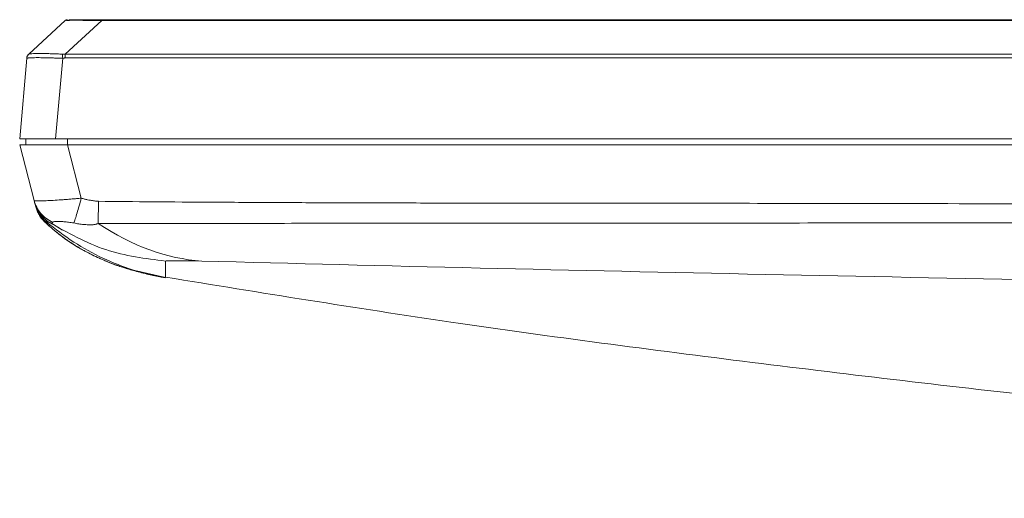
# Model space of a CAD drawing. Header units: millimetres. Extents: x 0 to 863, y 0 to 558.
# Tile 20 of 61: x 63 to 95, y 459 to 475. Entities that reach past the tile are written whole.
import ezdxf

# ---------------------------------------------------------------- set-up
doc = ezdxf.new("R2010")
doc.units = ezdxf.units.MM

msp = doc.modelspace()

# ---------------------------------------------------------------- linework, layer by layer
at = {"color": 7, "linetype": 'Continuous', "lineweight": 15}
for p, q in [((63.643, 473.404), (64.809, 474.473)), ((64.81, 474.474), (64.809, 474.473)), ((65.979, 474.473), (64.812, 473.404)), ((64.863, 474.496), (64.825, 474.473)), ((65.979, 474.503), (276.605, 474.503)), ((276.605, 474.473), (65.979, 474.473)), ((277.772, 473.404), (64.812, 473.404)), ((63.581, 473.277), (63.355, 470.696)), ((64.731, 473.277), (64.505, 470.696)), ((277.772, 473.279), (64.812, 473.279)), ((63.355, 470.696), (63.548, 470.696)), ((63.55, 470.503), (63.55, 470.696)), ((64.505, 470.696), (278.079, 470.696)), ((64.883, 470.503), (64.883, 470.696)), ((63.817, 468.723), (63.357, 470.503)), ((64.883, 470.503), (65.324, 468.796)), ((277.701, 470.503), (64.883, 470.503)), ((63.848, 468.599), (63.861, 468.548)), ((64.163, 468.043), (64.163, 468.043)), ((64.298, 468.028), (64.351, 468.01)), ((64.352, 468.012), (64.727, 467.77)), ((67.037, 466.49), (68.019, 466.263)), ((67.42, 466.373), (67.887, 466.278)), ((68.019, 466.281), (68.019, 466.282))]:
    msp.add_line(p, q, dxfattribs=at)
for points in [[(64.809, 474.473), (64.83, 474.492), (64.859, 474.503), (64.887, 474.503)], [(65.979, 474.473), (65.979, 474.492), (65.979, 474.503), (65.979, 474.503)], [(63.643, 473.404), (63.608, 473.372), (63.586, 473.327), (63.581, 473.279)], [(63.647, 473.405), (63.645, 473.406), (63.644, 473.405), (63.643, 473.404)], [(69.173, 466.788), (68.061, 466.863), (66.959, 467.263), (65.865, 467.988)], [(144.369, 465.61), (137.976, 465.61), (125.108, 465.72), (105.888, 465.997), (87.075, 466.35), (75.022, 466.63), (69.173, 466.788)]]:
    msp.add_open_spline(points, degree=3, dxfattribs=at)
for points, knots in [([(65.979, 474.473), (65.819, 474.476), (65.591, 474.48), (65.316, 474.483), (65.146, 474.488), (65.004, 474.483), (64.884, 474.481), (64.865, 474.478), (64.854, 474.477)], [0, 0, 0, 0, 0.293544, 0.420835, 0.558765, 0.69536, 0.821006, 1, 1, 1, 1]), ([(64.924, 474.503), (64.933, 474.503), (64.948, 474.503), (65.051, 474.503), (65.179, 474.503), (65.345, 474.503), (65.608, 474.503), (65.829, 474.503), (65.979, 474.503)], [0, 0, 0, 0, 0.159742, 0.302244, 0.435601, 0.566364, 0.707613, 1, 1, 1, 1]), ([(63.581, 473.277), (63.583, 473.301), (63.59, 473.326), (63.613, 473.37), (63.629, 473.39), (63.647, 473.405)], [0, 0, 0, 0, 0.5, 0.5, 1, 1, 1, 1]), ([(64.724, 473.405), (64.705, 473.406), (64.664, 473.406), (64.597, 473.407), (64.515, 473.409), (64.425, 473.412), (64.297, 473.418), (64.145, 473.425), (63.981, 473.429), (63.844, 473.425), (63.756, 473.418), (63.704, 473.413), (63.675, 473.409), (63.655, 473.407), (63.649, 473.406), (63.647, 473.405)], [0, 0, 0, 0, 0.033865, 0.074545, 0.12213, 0.182764, 0.243673, 0.367909, 0.494436, 0.621707, 0.748008, 0.810888, 0.872979, 0.939608, 1, 1, 1, 1]), ([(64.724, 473.405), (64.739, 473.406), (64.768, 473.406), (64.798, 473.405), (64.812, 473.404)], [0, 0, 0, 0, 0.501659, 1, 1, 1, 1]), ([(64.731, 473.277), (64.73, 473.301), (64.728, 473.326), (64.726, 473.37), (64.725, 473.39), (64.724, 473.405)], [0, 0, 0, 0, 0.5, 0.5, 1, 1, 1, 1]), ([(64.812, 473.404), (64.812, 473.389), (64.812, 473.369), (64.812, 473.326), (64.812, 473.302), (64.812, 473.279)], [0, 0, 0, 0, 0.5, 0.5, 1, 1, 1, 1]), ([(64.731, 473.277), (64.71, 473.277), (64.669, 473.277), (64.609, 473.277), (64.55, 473.278), (64.493, 473.278), (64.439, 473.279), (64.386, 473.28), (64.336, 473.28), (64.254, 473.282), (64.11, 473.288), (63.917, 473.291), (63.759, 473.288), (63.671, 473.282), (63.626, 473.279), (63.6, 473.277), (63.584, 473.276), (63.582, 473.277), (63.581, 473.277)], [0, 0, 0, 0, 0.034469, 0.0681, 0.100896, 0.132858, 0.163988, 0.194289, 0.223762, 0.25241, 0.340053, 0.492701, 0.651572, 0.756944, 0.818965, 0.880133, 0.940471, 1, 1, 1, 1]), ([(64.812, 473.279), (64.799, 473.279), (64.772, 473.279), (64.744, 473.278), (64.731, 473.277)], [0, 0, 0, 0, 0.4970939, 1, 1, 1, 1]), ([(63.355, 470.696), (63.356, 470.696), (63.357, 470.696), (63.363, 470.696), (63.373, 470.696), (63.387, 470.696), (63.404, 470.696), (63.425, 470.696), (63.449, 470.696), (63.477, 470.696), (63.507, 470.696), (63.54, 470.696), (63.576, 470.696), (63.615, 470.696), (63.656, 470.696), (63.713, 470.696), (63.79, 470.696), (63.89, 470.696), (64, 470.696), (64.118, 470.696), (64.242, 470.696), (64.372, 470.696), (64.46, 470.696), (64.505, 470.696)], [0, 0, 0, 0, 0.038064, 0.075829, 0.113297, 0.150469, 0.187347, 0.223931, 0.260223, 0.296225, 0.331937, 0.367362, 0.402501, 0.437355, 0.471926, 0.506216, 0.573397, 0.641679, 0.711075, 0.781594, 0.853248, 0.926047, 1, 1, 1, 1]), ([(64.883, 470.696), (64.705, 470.696), (64.528, 470.696), (64.204, 470.696), (64.058, 470.696), (63.813, 470.696), (63.716, 470.696), (63.584, 470.696), (63.55, 470.696), (63.55, 470.696)], [0, 0, 0, 0, 0.25, 0.25, 0.5, 0.5, 0.75, 0.75, 1, 1, 1, 1]), ([(63.357, 470.503), (63.358, 470.503), (63.358, 470.503), (63.364, 470.503), (63.373, 470.503), (63.385, 470.503), (63.401, 470.503), (63.42, 470.503), (63.443, 470.503), (63.478, 470.503), (63.53, 470.503), (63.604, 470.503), (63.689, 470.503), (63.785, 470.503), (63.891, 470.503), (64.009, 470.503), (64.137, 470.503), (64.275, 470.503), (64.419, 470.503), (64.57, 470.503), (64.725, 470.503), (64.83, 470.503), (64.883, 470.503)], [0, 0, 0, 0, 0.031284, 0.062261, 0.093002, 0.123582, 0.154077, 0.184563, 0.215117, 0.245815, 0.307222, 0.368646, 0.429134, 0.488761, 0.548884, 0.610262, 0.673606, 0.737281, 0.80258, 0.867686, 0.933273, 1, 1, 1, 1]), ([(65.324, 468.796), (65.299, 468.794), (65.25, 468.79), (65.176, 468.784), (65.103, 468.778), (65.029, 468.772), (64.957, 468.766), (64.885, 468.76), (64.814, 468.755), (64.678, 468.745), (64.482, 468.731), (64.251, 468.718), (64.063, 468.711), (63.947, 468.71), (63.881, 468.712), (63.845, 468.715), (63.822, 468.718), (63.819, 468.722), (63.817, 468.723)], [0, 0, 0, 0, 0.031352, 0.062771, 0.094257, 0.125814, 0.157446, 0.189144, 0.2209, 0.252716, 0.375773, 0.502746, 0.629693, 0.751475, 0.814028, 0.876316, 0.938315, 1, 1, 1, 1]), ([(63.817, 468.723), (63.855, 468.575), (63.93, 468.429), (64.14, 468.187), (64.272, 468.092), (64.411, 468.031)], [0, 0, 0, 0, 0.5, 0.5, 1, 1, 1, 1]), ([(65.324, 468.796), (65.302, 468.715), (65.279, 468.633), (65.234, 468.474), (65.211, 468.396), (65.169, 468.255), (65.149, 468.191), (65.114, 468.082), (65.099, 468.038), (65.086, 468.005)], [0, 0, 0, 0, 0.25, 0.25, 0.5, 0.5, 0.75, 0.75, 1, 1, 1, 1]), ([(65.324, 468.796), (65.358, 468.787), (65.424, 468.77), (65.521, 468.748), (65.627, 468.727), (65.744, 468.708), (65.83, 468.701), (65.872, 468.698)], [0, 0, 0, 0, 0.189218, 0.367339, 0.534473, 0.772069, 1, 1, 1, 1]), ([(65.872, 468.698), (65.871, 468.56), (65.87, 468.421), (65.867, 468.175), (65.866, 468.068), (65.865, 467.988)], [0, 0, 0, 0, 0.5, 0.5, 1, 1, 1, 1]), ([(65.872, 468.698), (66.455, 468.692), (67.659, 468.681), (69.52, 468.669), (71.495, 468.658), (73.583, 468.65), (75.758, 468.644), (78.142, 468.64), (80.617, 468.638), (83.171, 468.636), (86.207, 468.634), (90.329, 468.629), (95.274, 468.618), (100.48, 468.606), (110.366, 468.582), (121.638, 468.567), (134.822, 468.56), (141.415, 468.559), (144.974, 468.558)], [0, 0, 0, 0, 0.022105, 0.04564, 0.070605, 0.097001, 0.124827, 0.153099, 0.187398, 0.218691, 0.249983, 0.30253, 0.37503, 0.437512, 0.499988, 0.749972, 0.865, 1, 1, 1, 1]), ([(64.298, 468.028), (64.186, 468.098), (64.084, 468.193), (63.922, 468.414), (63.864, 468.541), (63.831, 468.669)], [0, 0, 0, 0, 0.5, 0.5, 1, 1, 1, 1]), ([(64.204, 468.04), (64.118, 468.111), (64.042, 468.196), (63.922, 468.386), (63.877, 468.49), (63.848, 468.599)], [0, 0, 0, 0, 0.5, 0.5, 1, 1, 1, 1]), ([(63.861, 468.548), (63.867, 468.527), (63.879, 468.486), (63.9, 468.427), (63.923, 468.373), (63.947, 468.323), (63.976, 468.27), (64.012, 468.215), (64.058, 468.151), (64.104, 468.096), (64.138, 468.062), (64.151, 468.049)], [0, 0, 0, 0, 0.113483, 0.220618, 0.321406, 0.415845, 0.503935, 0.631852, 0.753836, 0.906174, 1, 1, 1, 1]), ([(63.89, 468.456), (63.899, 468.433), (63.915, 468.387), (63.936, 468.346), (63.946, 468.324)], [0, 0, 0, 0, 0.487832, 1, 1, 1, 1]), ([(63.927, 468.364), (63.974, 468.27), (64.036, 468.148), (64.14, 468.064), (64.164, 468.045)], [0, 0, 0, 0, 0.772556, 1, 1, 1, 1]), ([(64.128, 468.067), (64.365, 467.853), (64.812, 467.447), (65.739, 466.931), (66.59, 466.577), (67.202, 466.445), (67.38, 466.406)], [0, 0, 0, 0, 0.3304271, 0.624903, 0.8906599, 1, 1, 1, 1]), ([(64.411, 468.031), (64.413, 468.033), (64.418, 468.038), (64.44, 468.048), (64.487, 468.054), (64.558, 468.056), (64.627, 468.054), (64.698, 468.05), (64.766, 468.046), (64.84, 468.04), (64.919, 468.031), (65.001, 468.02), (65.058, 468.01), (65.086, 468.005)], [0, 0, 0, 0, 0.031049, 0.120336, 0.27004, 0.378555, 0.495338, 0.577131, 0.660928, 0.745165, 0.829771, 0.914722, 1, 1, 1, 1]), ([(64.15, 468.049), (64.178, 468.022), (64.234, 467.968), (64.322, 467.888), (64.411, 467.81), (64.503, 467.734), (64.596, 467.659), (64.691, 467.586), (64.788, 467.515), (64.887, 467.445), (64.974, 467.386), (65.081, 467.317), (65.195, 467.246), (65.326, 467.17), (65.476, 467.086), (65.664, 466.988), (65.833, 466.909), (65.935, 466.863), (65.973, 466.846), (66.026, 466.824), (66.094, 466.795), (66.178, 466.76), (66.278, 466.721), (66.394, 466.677), (66.528, 466.629), (66.68, 466.578), (66.851, 466.524), (67.042, 466.469), (67.254, 466.413), (67.488, 466.356), (67.745, 466.301), (67.925, 466.268), (68.019, 466.251)], [0, 0, 0, 0, 0.036196, 0.07176, 0.106707, 0.141057, 0.174826, 0.208034, 0.240702, 0.272851, 0.304503, 0.323295, 0.370891, 0.405922, 0.434253, 0.494794, 0.554042, 0.559691, 0.568826, 0.581422, 0.597446, 0.616865, 0.639644, 0.665758, 0.695195, 0.727963, 0.7641, 0.803686, 0.846848, 0.893771, 0.944711, 1, 1, 1, 1]), ([(64.151, 468.049), (64.153, 468.048), (64.16, 468.045), (64.166, 468.044), (64.172, 468.043), (64.179, 468.043), (64.189, 468.041), (64.198, 468.04), (64.202, 468.04), (64.204, 468.04)], [0, 0, 0, 0, 0.115701, 0.250029, 0.373639, 0.498429, 0.747636, 0.890656, 1, 1, 1, 1]), ([(64.204, 468.039), (64.492, 467.816), (65.058, 467.378), (66.001, 466.865), (66.986, 466.471), (67.674, 466.325), (68.019, 466.251)], [0, 0, 0, 0, 0.259352, 0.509216, 0.754405, 1, 1, 1, 1]), ([(64.204, 468.039), (64.205, 468.039), (64.208, 468.039), (64.215, 468.038), (64.224, 468.036), (64.236, 468.034), (64.25, 468.032), (64.265, 468.031), (64.28, 468.029), (64.292, 468.028), (64.298, 468.028)], [0, 0, 0, 0, 0.139542, 0.267371, 0.384321, 0.509007, 0.673225, 0.809788, 0.918698, 1, 1, 1, 1]), ([(68.019, 466.786), (67.373, 466.868), (66.067, 467.034), (64.891, 467.694), (64.298, 468.028)], [0, 0, 0, 0, 0.495158, 1, 1, 1, 1]), ([(65.086, 468.005), (65.114, 467.999), (65.167, 467.989), (65.244, 467.977), (65.359, 467.961), (65.481, 467.95), (65.609, 467.945), (65.686, 467.947), (65.745, 467.955), (65.786, 467.963), (65.826, 467.974), (65.851, 467.983), (65.865, 467.988)], [0, 0, 0, 0, 0.104163, 0.200641, 0.289369, 0.537887, 0.656846, 0.773417, 0.830636, 0.88774, 0.940077, 1, 1, 1, 1]), ([(65.865, 467.988), (65.962, 467.988), (66.179, 467.989), (66.537, 467.99), (67.112, 467.992), (67.698, 467.992), (68.718, 467.991), (69.958, 467.992), (72.246, 467.994), (75.16, 467.996), (80.023, 467.999), (86.505, 468.003), (95.245, 468.009), (105.035, 468.016), (117.175, 468.024), (130.513, 468.032), (140.318, 468.034), (144.974, 468.035)], [0, 0, 0, 0, 0.0036838, 0.0082205, 0.0136022, 0.0254718, 0.030452, 0.0522975, 0.0724799, 0.1172255, 0.1627772, 0.2569066, 0.3630526, 0.49419, 0.6281923, 0.8234117, 1, 1, 1, 1]), ([(68.019, 466.786), (68.019, 466.795), (68.271, 466.803), (68.854, 466.797), (69.173, 466.788)], [0.186145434, 0.186145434, 0.186145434, 0.186145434, 0.187724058, 0.189302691, 0.189302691, 0.189302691, 0.189302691]), ([(68.017, 466.272), (71.057, 465.778), (77.292, 464.767), (86.764, 463.53), (96.404, 462.392), (106.059, 461.403), (115.727, 460.548), (125.41, 459.865), (134.957, 459.33), (141.281, 459.245), (144.368, 459.204)], [0, 0, 0, 0, 0.120377, 0.246905, 0.373381, 0.499834, 0.62629, 0.75277, 0.879314, 1, 1, 1, 1])]:
    msp.add_open_spline(points, degree=3, knots=knots, dxfattribs=at)
at = {"color": 8, "linetype": 'Continuous', "lineweight": 15}
for points, knots in [([(64.351, 468.01), (64.357, 468.008), (64.392, 467.995), (64.403, 468.015), (64.411, 468.031)], [0, 0, 0, 0, 0.19095, 1, 1, 1, 1]), ([(68.019, 466.282), (68.019, 466.294), (68.019, 466.327), (68.019, 466.509), (68.019, 466.694), (68.019, 466.786)], [0, 0, 0, 0, 0.2428465, 0.6272671, 1, 1, 1, 1])]:
    msp.add_open_spline(points, degree=3, knots=knots, dxfattribs=at)

doc.saveas('drawing.dxf')
